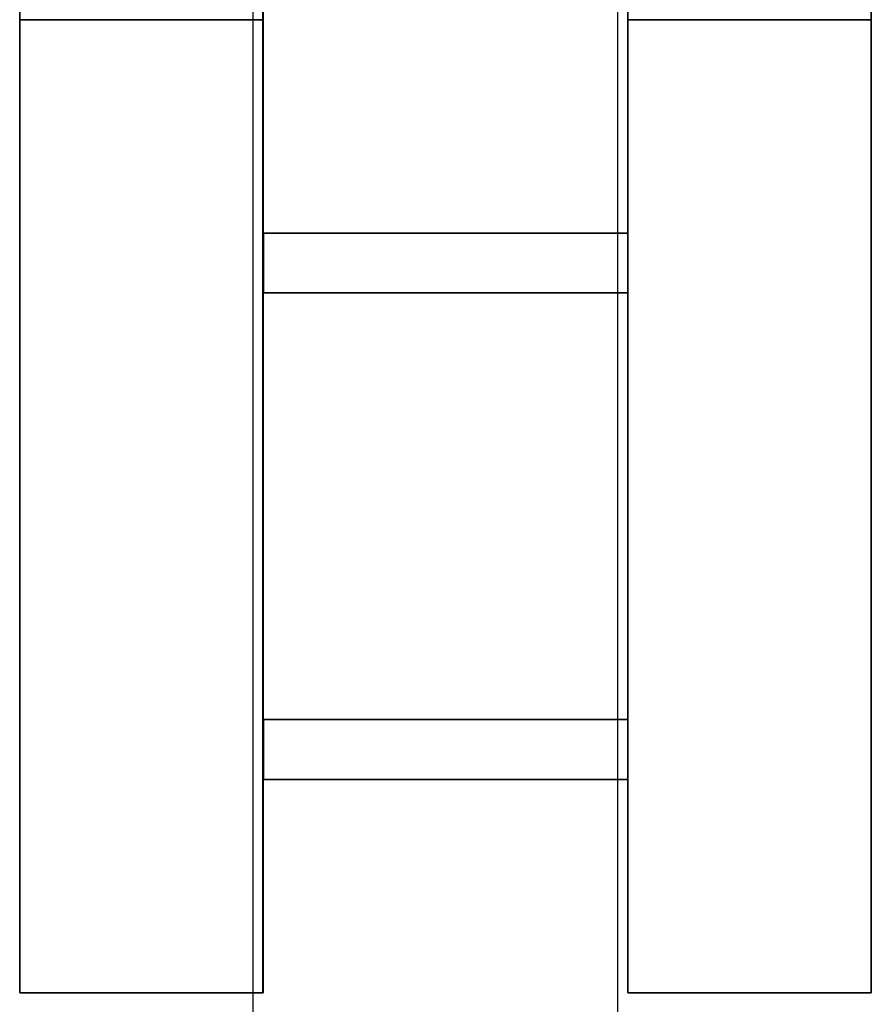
# Model space of a CAD drawing. Header units: millimetres. Extents: x -35 to 33166, y -35 to 31591.
# Tile 74 of 100: x -35 to 321, y 8140 to 8551. Entities that reach past the tile are written whole.
import ezdxf

# ---------------------------------------------------------------- set-up
doc = ezdxf.new("R2010")
doc.units = ezdxf.units.MM
doc.header["$LTSCALE"] = 25.4
doc.layers.get('0').update_dxf_attribs({"true_color": 0xffffff})
for name, color, linetype, true_color in [('end caps & lintels', 7, 'Continuous', 0xffa500), ('ICF - L1', 7, 'Continuous', 0xb4b464), ('ICF - L2', 7, 'Continuous', 0x64ff64)]:
    doc.layers.add(name, color=color, linetype=linetype, true_color=true_color)

# ---------------------------------------------------------------- blocks, each defined once
blk = doc.blocks.new('FF-WF20_HeadLintel_6in_#1')
for p, q in [((0, 152.4), (0, 0)), ((785, 152.4), (0, 152.4)), ((785, 152.4, 63), (0, 152.4, 63)), ((0, 152.4, 63), (0, 0, 63)), ((0, 152.4), (0, 152.4, 63)), ((785, 0), (785, 152.4)), ((785, 0, 63), (785, 152.4, 63)), ((785, 152.4), (785, 152.4, 63)), ((0, 0), (785, 0)), ((0, 0, 63), (785, 0, 63)), ((0, 0), (0, 0, 63)), ((785, 0), (785, 0, 63))]:
    blk.add_line(p, q)
blk = doc.blocks.new('FF-WF20_SillLintel_6in_#1')
for p, q in [((0, 152.4), (0, 0)), ((785, 152.4), (0, 152.4)), ((785, 152.4, 63), (0, 152.4, 63)), ((0, 152.4, 63), (0, 0, 63)), ((0, 152.4), (0, 152.4, 63)), ((785, 0), (785, 152.4)), ((785, 0, 63), (785, 152.4, 63)), ((785, 152.4), (785, 152.4, 63)), ((0, 0), (785, 0)), ((0, 0, 63), (785, 0, 63)), ((0, 0), (0, 0, 63)), ((785, 0), (785, 0, 63))]:
    blk.add_line(p, q)
blk = doc.blocks.new('GF-WG05_HeadLintel_6in_#3')
for p, q in [((0, 152.4), (0, 0)), ((1219.2, 152.4), (0, 152.4)), ((1219.2, 152.4, 63), (0, 152.4, 63)), ((0, 152.4, 63), (0, 0, 63)), ((0, 152.4), (0, 152.4, 63)), ((1219.2, 0), (1219.2, 152.4)), ((1219.2, 0, 63), (1219.2, 152.4, 63)), ((1219.2, 152.4), (1219.2, 152.4, 63)), ((0, 0), (1219.2, 0)), ((0, 0, 63), (1219.2, 0, 63)), ((0, 0), (0, 0, 63)), ((1219.2, 0), (1219.2, 0, 63))]:
    blk.add_line(p, q)
blk = doc.blocks.new('6XR35_96_S_Web')
for p, q in [((-76.07, -46.84, -12.5), (-76.07, 46.84, -12.5)), ((-76.07, 46.84, -12.5), (76.07, 46.84, -12.5)), ((76.07, 46.84, 12.5), (-76.07, 46.84, 12.5)), ((-76.07, 46.84, 12.5), (-76.07, -46.84, 12.5)), ((-76.07, 46.84, -12.5), (-76.07, 46.84, 12.5)), ((76.07, 46.84, -12.5), (76.07, -46.84, -12.5)), ((76.07, -46.84, 12.5), (76.07, 46.84, 12.5)), ((76.07, 46.84, 12.5), (76.07, 46.84, -12.5)), ((76.07, -46.84, -12.5), (-76.07, -46.84, -12.5)), ((-76.07, -46.84, 12.5), (76.07, -46.84, 12.5)), ((-76.07, -46.84, 12.5), (-76.07, -46.84, -12.5)), ((76.07, -46.84, -12.5), (76.07, -46.84, 12.5))]:
    blk.add_line(p, q)
blk = doc.blocks.new('Group#3597')
for p, q in [((-101.6, 1943.22, 182.3), (-101.6, 2438.4, 182.3)), ((-101.6, 2438.4, 182.3), (0, 2438.4, 182.3)), ((0, 2438.4, 457.2), (-101.6, 2438.4, 457.2)), ((-101.6, 0, 457.2), (-101.6, 2438.4, 457.2)), ((-101.6, 2438.4, 457.2), (-101.6, 2438.4, 182.3)), ((0, 2438.4, 182.3), (0, 1943.22, 182.3)), ((0, 0, 457.2), (0, 2438.4, 457.2)), ((0, 2438.4, 457.2), (0, 2438.4, 182.3))]:
    blk.add_line(p, q)
blk = doc.blocks.new('Group#3598')
for p, q in [((-355.6, 2438.4, 182.3), (-254, 2438.4, 182.3)), ((-355.6, 1943.22, 182.3), (-355.6, 2438.4, 182.3)), ((-254, 2438.4, 457.2), (-355.6, 2438.4, 457.2)), ((-355.6, 0, 457.2), (-355.6, 2438.4, 457.2)), ((-355.6, 2438.4, 457.2), (-355.6, 2438.4, 182.3)), ((-254, 2438.4, 182.3), (-254, 1943.22, 182.3)), ((-254, 0, 457.2), (-254, 2438.4, 457.2)), ((-254, 2438.4, 457.2), (-254, 2438.4, 182.3))]:
    blk.add_line(p, q)
blk = doc.blocks.new('6XR35_96_S_MSG#39')
for name in ['Group#3598', 'Group#3597']:
    blk.add_blockref(name, (0, 0))
at = {"extrusion": (9.72607e-16, 1, 1.15708e-14)}
for p in [(177.67, 358.96, 2336.8), (177.67, 358.96, 2133.6)]:
    blk.add_blockref('6XR35_96_S_Web', p, dxfattribs=at)
blk = doc.blocks.new('Group#4136')
for p, q in [((-101.6, 0, 98.33), (-101.6, 2438.4, 98.33)), ((-101.6, 2438.4, 98.33), (-101.6, 2438.4, 0)), ((-101.6, 2438.4, 0), (-101.6, 0, 0)), ((0, 2438.4, 0), (-101.6, 2438.4, 0)), ((0, 2438.4, 98.33), (-101.6, 2438.4, 98.33)), ((-101.6, 2438.4, 457.2), (-101.6, 0, 457.2)), ((-101.6, 2438.4, 457.2), (-101.6, 2438.4, 250.87)), ((-101.6, 2438.4, 250.87), (-101.6, 0, 250.87)), ((0, 2438.4, 250.87), (-101.6, 2438.4, 250.87)), ((0, 2438.4, 457.2), (-101.6, 2438.4, 457.2)), ((0, 2438.4, 0), (0, 0, 0)), ((0, 0, 98.33), (0, 2438.4, 98.33)), ((0, 2438.4, 98.33), (0, 2438.4, 0)), ((0, 2438.4, 250.87), (0, 0, 250.87)), ((0, 2438.4, 457.2), (0, 0, 457.2)), ((0, 2438.4, 457.2), (0, 2438.4, 250.87))]:
    blk.add_line(p, q)
blk = doc.blocks.new('Group#4137')
for p, q in [((-355.6, 0, 0), (-355.6, 2438.4, 0)), ((-355.6, 2438.4, 0), (-254, 2438.4, 0)), ((-355.6, 0, 457.2), (-355.6, 2438.4, 457.2)), ((-355.6, 2438.4, 457.2), (-355.6, 2438.4, 0)), ((-355.6, 2438.4, 457.2), (-254, 2438.4, 457.2)), ((-254, 2438.4, 98.33), (-254.04, 2438.4, 98.33)), ((-254.04, 2438.4, 98.33), (-254.04, 0, 98.33)), ((-254.04, 2438.4, 98.33), (-254.04, 2438.4, 250.87)), ((-254.04, 2438.4, 250.87), (-254.04, 0, 250.87)), ((-254.04, 2438.4, 250.87), (-254, 2438.4, 250.87)), ((-254, 0, 98.33), (-254, 2438.4, 98.33)), ((-254, 2438.4, 250.87), (-254, 0, 250.87)), ((-254, 2438.4, 0), (-254, 0, 0)), ((-254, 2438.4, 457.2), (-254, 0, 457.2)), ((-254, 2438.4, 250.87), (-254, 2438.4, 457.2)), ((-254, 2438.4, 0), (-254, 2438.4, 98.33))]:
    blk.add_line(p, q)
blk = doc.blocks.new('6XR35_96_S_MSG#48')
for name in ['Group#4137', 'Group#4136']:
    blk.add_blockref(name, (0, 0))
blk = doc.blocks.new('Group10365')
for p, q in [((-101.6, 406.4, 98.33), (-101.6, 0, 98.33)), ((-101.6, 406.4, 98.33), (-101.6, 406.4, 0)), ((-101.6, 406.4, 0), (-101.6, 0, 0)), ((0, 406.4, 0), (-101.6, 406.4, 0)), ((0, 406.4, 98.33), (-101.6, 406.4, 98.33)), ((-101.6, 406.4, 457.2), (-101.6, 0, 457.2)), ((-101.6, 406.4, 457.2), (-101.6, 406.4, 250.87)), ((-101.6, 406.4, 250.87), (-101.6, 0, 250.87)), ((0, 406.4, 250.87), (-101.6, 406.4, 250.87)), ((0, 406.4, 457.2), (-101.6, 406.4, 457.2)), ((0, 406.4, 0), (0, 0, 0)), ((0, 406.4, 98.33), (0, 0, 98.33)), ((0, 406.4, 98.33), (0, 406.4, 0)), ((0, 406.4, 250.87), (0, 0, 250.87)), ((0, 406.4, 457.2), (0, 0, 457.2)), ((0, 406.4, 457.2), (0, 406.4, 250.87)), ((-101.6, 0, 0), (-101.6, 0, 98.33)), ((0, 0, 0), (-101.6, 0, 0)), ((0, 0, 98.33), (-101.6, 0, 98.33)), ((-101.6, 0, 250.87), (-101.6, 0, 457.2)), ((0, 0, 250.87), (-101.6, 0, 250.87)), ((0, 0, 457.2), (-101.6, 0, 457.2)), ((0, 0, 0), (0, 0, 98.33)), ((0, 0, 250.87), (0, 0, 457.2))]:
    blk.add_line(p, q)
blk = doc.blocks.new('Group#4148')
for p, q in [((-355.6, 0, 0), (-355.6, 406.4, 0)), ((-355.6, 406.4, 0), (-254, 406.4, 0)), ((-355.6, 0, 457.2), (-355.6, 406.4, 457.2)), ((-355.6, 406.4, 457.2), (-355.6, 406.4, 0)), ((-355.6, 406.4, 457.2), (-254, 406.4, 457.2)), ((-254, 406.4, 98.33), (-254.04, 406.4, 98.33)), ((-254.04, 406.4, 98.33), (-254.04, 0, 98.33)), ((-254.04, 406.4, 98.33), (-254.04, 406.4, 250.87)), ((-254.04, 406.4, 250.87), (-254.04, 0, 250.87)), ((-254.04, 406.4, 250.87), (-254, 406.4, 250.87)), ((-254, 0, 98.33), (-254, 406.4, 98.33)), ((-254, 406.4, 250.87), (-254, 0, 250.87)), ((-254, 406.4, 0), (-254, 0, 0)), ((-254, 406.4, 457.2), (-254, 0, 457.2)), ((-254, 406.4, 250.87), (-254, 406.4, 457.2)), ((-254, 406.4, 0), (-254, 406.4, 98.33)), ((-355.6, 0, 0), (-254, 0, 0)), ((-355.6, 0, 457.2), (-254, 0, 457.2)), ((-355.6, 0, 457.2), (-355.6, 0, 0)), ((-254.04, 0, 98.33), (-254, 0, 98.33)), ((-254.04, 0, 250.87), (-254.04, 0, 98.33)), ((-254, 0, 250.87), (-254.04, 0, 250.87)), ((-254, 0, 0), (-254, 0, 98.33)), ((-254, 0, 250.87), (-254, 0, 457.2))]:
    blk.add_line(p, q)
blk = doc.blocks.new('Group#4149')
for p, q in [((-101.6, 317.3, 98.33), (-253.75, 317.3, 98.33)), ((-253.75, 317.3, 98.33), (-253.75, 292.3, 98.33)), ((-253.75, 317.3, 51), (-253.75, 317.3, 98.33)), ((-253.75, 317.3, 51), (-253.75, 292.3, 51)), ((-101.6, 317.3, 51), (-253.75, 317.3, 51)), ((-101.6, 292.3, 98.33), (-101.6, 317.3, 98.33)), ((-101.6, 317.3, 51), (-101.6, 292.3, 51)), ((-101.6, 317.3, 51), (-101.6, 317.3, 98.33)), ((-253.75, 292.3, 98.33), (-101.6, 292.3, 98.33)), ((-253.75, 292.3, 51), (-253.75, 292.3, 98.33)), ((-101.6, 292.3, 51), (-253.75, 292.3, 51)), ((-101.6, 292.3, 51), (-101.6, 292.3, 98.33))]:
    blk.add_line(p, q)
blk = doc.blocks.new('Group10369')
for p, q in [((-101.6, 114.1, 98.33), (-253.75, 114.1, 98.33)), ((-253.75, 114.1, 98.33), (-253.75, 89.1, 98.33)), ((-253.75, 114.1, 51), (-253.75, 114.1, 98.33)), ((-253.75, 114.1, 51), (-253.75, 89.1, 51)), ((-101.6, 114.1, 51), (-253.75, 114.1, 51)), ((-101.6, 89.1, 98.33), (-101.6, 114.1, 98.33)), ((-101.6, 114.1, 51), (-101.6, 89.1, 51)), ((-101.6, 114.1, 51), (-101.6, 114.1, 98.33)), ((-253.75, 89.1, 98.33), (-101.6, 89.1, 98.33)), ((-253.75, 89.1, 51), (-253.75, 89.1, 98.33)), ((-101.6, 89.1, 51), (-253.75, 89.1, 51)), ((-101.6, 89.1, 51), (-101.6, 89.1, 98.33))]:
    blk.add_line(p, q)
blk = doc.blocks.new('6XR35_96_S_CUT_16_0_MSG#2')
for name in ['Group#4148', 'Group10365', 'Group#4149', 'Group10369']:
    blk.add_blockref(name, (0, 0))
blk = doc.blocks.new('Group3573')
at = {"layer": 'ICF - L1', "extrusion": (0, 0, -1), "zscale": -1, "rotation": 180}
for name, p in [('6XR35_96_S_MSG#48', (-321.01, 10989.62, -3100.4)), ('6XR35_96_S_MSG#39', (-321.01, 10583.22, -2643.2)), ('6XR35_96_S_CUT_16_0_MSG#2', (-321.01, 8551.22, -3100.4))]:
    blk.add_blockref(name, p, dxfattribs=at)
blk = doc.blocks.new('Group10033')
for p, q in [((-101.6, 1887.22, 214.1), (-101.6, 2438.4, 214.1)), ((-101.6, 2438.4, 214.1), (0, 2438.4, 214.1)), ((-101.6, 0, 457.2), (-101.6, 2438.4, 457.2)), ((-101.6, 2438.4, 457.2), (-101.6, 2438.4, 214.1)), ((0, 2438.4, 457.2), (-101.6, 2438.4, 457.2)), ((0, 2438.4, 214.1), (0, 1887.22, 214.1)), ((0, 0, 457.2), (0, 2438.4, 457.2)), ((0, 2438.4, 457.2), (0, 2438.4, 214.1))]:
    blk.add_line(p, q)
blk = doc.blocks.new('Group#4820')
for p, q in [((-355.6, 2438.4, 214.1), (-254, 2438.4, 214.1)), ((-355.6, 1887.22, 214.1), (-355.6, 2438.4, 214.1)), ((-254, 2438.4, 457.2), (-355.6, 2438.4, 457.2)), ((-355.6, 0, 457.2), (-355.6, 2438.4, 457.2)), ((-355.6, 2438.4, 457.2), (-355.6, 2438.4, 214.1)), ((-254, 2438.4, 214.1), (-254, 1887.22, 214.1)), ((-254, 0, 457.2), (-254, 2438.4, 457.2)), ((-254, 2438.4, 457.2), (-254, 2438.4, 214.1))]:
    blk.add_line(p, q)
blk = doc.blocks.new('6XR35_96_S#1_MSG#37')
for name in ['Group#4820', 'Group10033']:
    blk.add_blockref(name, (0, 0))
at = {"extrusion": (9.72607e-16, 1, 1.15708e-14)}
for p in [(177.67, 358.96, 2336.8), (177.67, 358.96, 2133.6)]:
    blk.add_blockref('6XR35_96_S_Web', p, dxfattribs=at)
blk = doc.blocks.new('Group9483')
for p, q in [((0, 2438.4, 235.2), (-101.6, 2438.4, 235.2)), ((-101.6, 2438.4, 235.2), (-101.6, 2293.62, 235.2)), ((-101.6, 0, 0), (-101.6, 2438.4, 0)), ((0, 2438.4, 0), (-101.6, 2438.4, 0)), ((-101.6, 2438.4, 235.2), (-101.6, 2438.4, 0)), ((0, 2293.62, 235.2), (0, 2438.4, 235.2)), ((0, 0, 0), (0, 2438.4, 0)), ((0, 2438.4, 235.2), (0, 2438.4, 0))]:
    blk.add_line(p, q)
blk = doc.blocks.new('Group9484')
for p, q in [((-254, 2438.4, 235.2), (-355.6, 2438.4, 235.2)), ((-355.6, 2438.4, 235.2), (-355.6, 2293.62, 235.2)), ((-355.6, 0, 0), (-355.6, 2438.4, 0)), ((-254, 2438.4, 0), (-355.6, 2438.4, 0)), ((-355.6, 2438.4, 235.2), (-355.6, 2438.4, 0)), ((-254, 2293.62, 235.2), (-254, 2438.4, 235.2)), ((-254, 0, 0), (-254, 2438.4, 0)), ((-254, 2438.4, 235.2), (-254, 2438.4, 0))]:
    blk.add_line(p, q)
blk = doc.blocks.new('6XR35_96_S#1_MSG#14')
for name in ['Group9484', 'Group9483']:
    blk.add_blockref(name, (0, 0))
blk = doc.blocks.new('Group9486')
for p, q in [((-101.6, 406.4, 235.2), (-101.6, 0, 235.2)), ((0, 406.4, 235.2), (-101.6, 406.4, 235.2)), ((-101.6, 406.4, 0), (-101.6, 406.4, 235.2)), ((-101.6, 406.4, 0), (-101.6, 0, 0)), ((0, 406.4, 0), (-101.6, 406.4, 0)), ((0, 0, 235.2), (0, 406.4, 235.2)), ((0, 406.4, 0), (0, 0, 0)), ((0, 406.4, 0), (0, 406.4, 235.2)), ((-101.6, 0, 235.2), (0, 0, 235.2)), ((-101.6, 0, 0), (-101.6, 0, 235.2)), ((0, 0, 0), (-101.6, 0, 0)), ((0, 0, 0), (0, 0, 235.2))]:
    blk.add_line(p, q)
blk = doc.blocks.new('Group9487')
for p, q in [((-355.6, 406.4, 235.2), (-355.6, 0, 235.2)), ((-254, 406.4, 235.2), (-355.6, 406.4, 235.2)), ((-355.6, 406.4, 0), (-355.6, 406.4, 235.2)), ((-355.6, 406.4, 0), (-355.6, 0, 0)), ((-254, 406.4, 0), (-355.6, 406.4, 0)), ((-254, 0, 235.2), (-254, 406.4, 235.2)), ((-254, 406.4, 0), (-254, 0, 0)), ((-254, 406.4, 0), (-254, 406.4, 235.2)), ((-355.6, 0, 235.2), (-254, 0, 235.2)), ((-355.6, 0, 0), (-355.6, 0, 235.2)), ((-254, 0, 0), (-355.6, 0, 0)), ((-254, 0, 0), (-254, 0, 235.2))]:
    blk.add_line(p, q)
blk = doc.blocks.new('Group9488')
for p, q in [((-101.6, 317.3, 51), (-253.75, 317.3, 51)), ((-253.75, 317.3, 51), (-253.75, 317.3, 144.68)), ((-253.75, 317.3, 144.68), (-101.6, 317.3, 144.68)), ((-253.75, 292.3, 51), (-253.75, 317.3, 51)), ((-253.75, 317.3, 144.68), (-253.75, 292.3, 144.68)), ((-101.6, 317.3, 144.68), (-101.6, 317.3, 51)), ((-101.6, 317.3, 51), (-101.6, 292.3, 51)), ((-101.6, 292.3, 144.68), (-101.6, 317.3, 144.68)), ((-101.6, 292.3, 144.68), (-253.75, 292.3, 144.68)), ((-253.75, 292.3, 144.68), (-253.75, 292.3, 51)), ((-253.75, 292.3, 51), (-101.6, 292.3, 51)), ((-101.6, 292.3, 51), (-101.6, 292.3, 144.68))]:
    blk.add_line(p, q)
blk = doc.blocks.new('Group9489')
for p, q in [((-101.6, 114.1, 51), (-253.75, 114.1, 51)), ((-253.75, 114.1, 51), (-253.75, 114.1, 144.68)), ((-253.75, 114.1, 144.68), (-101.6, 114.1, 144.68)), ((-253.75, 89.1, 51), (-253.75, 114.1, 51)), ((-253.75, 114.1, 144.68), (-253.75, 89.1, 144.68)), ((-101.6, 114.1, 144.68), (-101.6, 114.1, 51)), ((-101.6, 114.1, 51), (-101.6, 89.1, 51)), ((-101.6, 89.1, 144.68), (-101.6, 114.1, 144.68)), ((-101.6, 89.1, 144.68), (-253.75, 89.1, 144.68)), ((-253.75, 89.1, 144.68), (-253.75, 89.1, 51)), ((-253.75, 89.1, 51), (-101.6, 89.1, 51)), ((-101.6, 89.1, 51), (-101.6, 89.1, 144.68))]:
    blk.add_line(p, q)
blk = doc.blocks.new('6XR35_96_S#1_CUT_16_0_MSG#1')
for name in ['Group9487', 'Group9486', 'Group9488', 'Group9489']:
    blk.add_blockref(name, (0, 0))
blk = doc.blocks.new('Group431')
for p, q in [((0, 2438.4), (-101.6, 2438.4)), ((-101.6, 2438.4), (-101.6, 2438.4, 457.2)), ((-101.6, 2438.4, 457.2), (0, 2438.4, 457.2)), ((-101.6, 2438.4, 457.2), (-101.6, 0, 457.2)), ((-101.6, 2438.4), (-101.6, 0)), ((0, 0), (0, 2438.4)), ((0, 2438.4), (0, 2438.4, 457.2)), ((0, 2438.4, 457.2), (0, 0, 457.2))]:
    blk.add_line(p, q)
blk = doc.blocks.new('Group432')
for p, q in [((-355.6, 0, 457.2), (-355.6, 2438.4, 457.2)), ((-355.6, 2438.4, 457.2), (-355.6, 2438.4)), ((-355.6, 2438.4), (-355.6, 0)), ((-355.6, 2438.4, 457.2), (-254, 2438.4, 457.2)), ((-254, 2438.4), (-355.6, 2438.4)), ((-254, 2438.4, 457.2), (-254, 2438.4)), ((-254, 0, 457.2), (-254, 2438.4, 457.2)), ((-254, 0), (-254, 2438.4))]:
    blk.add_line(p, q)
blk = doc.blocks.new('6XR35_96_S#1')
for name in ['Group432', 'Group431']:
    blk.add_blockref(name, (0, 0))
at = {"extrusion": (9.72607e-16, 1, -1.15708e-14)}
for p in [(177.67, 97.84, 2336.8), (177.67, 97.84, 2133.6)]:
    blk.add_blockref('6XR35_96_S_Web', p, dxfattribs=at)
at = {"extrusion": (9.72607e-16, 1, 1.15708e-14)}
for p in [(177.67, 358.96, 2336.8), (177.67, 358.96, 2133.6)]:
    blk.add_blockref('6XR35_96_S_Web', p, dxfattribs=at)
blk = doc.blocks.new('Group8151')
for p, q in [((0, 406.4, 457.2), (-101.6, 406.4, 457.2)), ((-101.6, 406.4, 457.2), (-101.6, 0, 457.2)), ((-101.6, 406.4), (-101.6, 0)), ((-101.6, 406.4, 457.2), (-101.6, 406.4)), ((-101.6, 406.4), (0, 406.4)), ((0, 0), (0, 406.4)), ((0, 406.4), (0, 406.4, 457.2)), ((0, 406.4, 457.2), (0, 0, 457.2)), ((-101.6, 0), (0, 0)), ((0, 0, 457.2), (-101.6, 0, 457.2)), ((0, 0, 457.2), (0, 0)), ((-101.6, 0, 457.2), (-101.6, 0))]:
    blk.add_line(p, q)
blk = doc.blocks.new('Group#1319')
for p, q in [((-355.6, 0, 457.2), (-355.6, 406.4, 457.2)), ((-355.6, 406.4, 457.2), (-355.6, 406.4)), ((-355.6, 406.4), (-355.6, 0)), ((-254, 406.4, 457.2), (-355.6, 406.4, 457.2)), ((-355.6, 406.4), (-254, 406.4)), ((-254, 0, 457.2), (-254, 406.4, 457.2)), ((-254, 0), (-254, 406.4)), ((-254, 406.4), (-254, 406.4, 457.2)), ((-355.6, 0), (-355.6, 0, 457.2)), ((-254, 0, 457.2), (-355.6, 0, 457.2)), ((-355.6, 0), (-254, 0)), ((-254, 0), (-254, 0, 457.2))]:
    blk.add_line(p, q)
blk = doc.blocks.new('Group#1321')
for p, q in [((-101.6, 317.3, 51), (-253.75, 317.3, 51)), ((-253.75, 317.3, 51), (-253.75, 317.3, 144.68)), ((-253.75, 317.3, 144.68), (-101.6, 317.3, 144.68)), ((-253.75, 292.3, 51), (-253.75, 317.3, 51)), ((-253.75, 317.3, 144.68), (-253.75, 292.3, 144.68)), ((-101.6, 317.3, 144.68), (-101.6, 317.3, 51)), ((-101.6, 317.3, 51), (-101.6, 292.3, 51)), ((-101.6, 292.3, 144.68), (-101.6, 317.3, 144.68)), ((-101.6, 292.3, 144.68), (-253.75, 292.3, 144.68)), ((-253.75, 292.3, 144.68), (-253.75, 292.3, 51)), ((-253.75, 292.3, 51), (-101.6, 292.3, 51)), ((-101.6, 292.3, 51), (-101.6, 292.3, 144.68))]:
    blk.add_line(p, q)
blk = doc.blocks.new('Group8154')
for p, q in [((-101.6, 317.3, 312.12), (-253.75, 317.3, 312.12)), ((-253.75, 317.3, 312.12), (-253.75, 317.3, 405.8)), ((-253.75, 317.3, 405.8), (-101.6, 317.3, 405.8)), ((-253.75, 292.3, 312.12), (-253.75, 317.3, 312.12)), ((-253.75, 317.3, 405.8), (-253.75, 292.3, 405.8)), ((-101.6, 317.3, 405.8), (-101.6, 317.3, 312.12)), ((-101.6, 317.3, 312.12), (-101.6, 292.3, 312.12)), ((-101.6, 292.3, 405.8), (-101.6, 317.3, 405.8)), ((-101.6, 292.3, 405.8), (-253.75, 292.3, 405.8)), ((-253.75, 292.3, 405.8), (-253.75, 292.3, 312.12)), ((-253.75, 292.3, 312.12), (-101.6, 292.3, 312.12)), ((-101.6, 292.3, 312.12), (-101.6, 292.3, 405.8))]:
    blk.add_line(p, q)
blk = doc.blocks.new('Group#1322')
for p, q in [((-101.6, 114.1, 51), (-253.75, 114.1, 51)), ((-253.75, 114.1, 51), (-253.75, 114.1, 144.68)), ((-253.75, 114.1, 144.68), (-101.6, 114.1, 144.68)), ((-253.75, 89.1, 51), (-253.75, 114.1, 51)), ((-253.75, 114.1, 144.68), (-253.75, 89.1, 144.68)), ((-101.6, 114.1, 144.68), (-101.6, 114.1, 51)), ((-101.6, 114.1, 51), (-101.6, 89.1, 51)), ((-101.6, 89.1, 144.68), (-101.6, 114.1, 144.68)), ((-101.6, 89.1, 144.68), (-253.75, 89.1, 144.68)), ((-253.75, 89.1, 144.68), (-253.75, 89.1, 51)), ((-253.75, 89.1, 51), (-101.6, 89.1, 51)), ((-101.6, 89.1, 51), (-101.6, 89.1, 144.68))]:
    blk.add_line(p, q)
blk = doc.blocks.new('Group#1323')
for p, q in [((-101.6, 114.1, 312.12), (-253.75, 114.1, 312.12)), ((-253.75, 114.1, 312.12), (-253.75, 114.1, 405.8)), ((-253.75, 114.1, 405.8), (-101.6, 114.1, 405.8)), ((-253.75, 89.1, 312.12), (-253.75, 114.1, 312.12)), ((-253.75, 114.1, 405.8), (-253.75, 89.1, 405.8)), ((-101.6, 114.1, 405.8), (-101.6, 114.1, 312.12)), ((-101.6, 114.1, 312.12), (-101.6, 89.1, 312.12)), ((-101.6, 89.1, 405.8), (-101.6, 114.1, 405.8)), ((-101.6, 89.1, 405.8), (-253.75, 89.1, 405.8)), ((-253.75, 89.1, 405.8), (-253.75, 89.1, 312.12)), ((-253.75, 89.1, 312.12), (-101.6, 89.1, 312.12)), ((-101.6, 89.1, 312.12), (-101.6, 89.1, 405.8))]:
    blk.add_line(p, q)
blk = doc.blocks.new('6XR35_96_S#1_CUT_16_0')
for name in ['Group#1319', 'Group8151', 'Group#1321', 'Group8154', 'Group#1322', 'Group#1323']:
    blk.add_blockref(name, (0, 0))
blk = doc.blocks.new('Group#4909')
for p, q in [((-101.6, 2438.4, 124.2), (-101.6, 0, 124.2)), ((0, 2438.4, 124.2), (-101.6, 2438.4, 124.2)), ((-101.6, 2438.4, 0), (-101.6, 2438.4, 124.2)), ((-101.6, 2438.4, 0), (-101.6, 0, 0)), ((0, 2438.4, 0), (-101.6, 2438.4, 0)), ((0, 0, 124.2), (0, 2438.4, 124.2)), ((0, 2438.4, 0), (0, 0, 0)), ((0, 2438.4, 0), (0, 2438.4, 124.2))]:
    blk.add_line(p, q)
blk = doc.blocks.new('Group#4910')
for p, q in [((-355.6, 2438.4, 124.2), (-355.6, 0, 124.2)), ((-254, 2438.4, 124.2), (-355.6, 2438.4, 124.2)), ((-355.6, 2438.4, 0), (-355.6, 2438.4, 124.2)), ((-355.6, 2438.4, 0), (-355.6, 0, 0)), ((-254, 2438.4, 0), (-355.6, 2438.4, 0)), ((-254, 0, 124.2), (-254, 2438.4, 124.2)), ((-254, 2438.4, 0), (-254, 0, 0)), ((-254, 2438.4, 0), (-254, 2438.4, 124.2))]:
    blk.add_line(p, q)
blk = doc.blocks.new('Group#4911')
for p, q in [((-76.07, 26.36, 12.5), (76.07, 26.36, 12.5)), ((76.07, 26.36, -12.5), (-76.07, 26.36, -12.5)), ((-76.07, 26.36, -12.5), (-76.07, 26.36, 12.5)), ((-76.07, -46.84, -12.5), (-76.07, 26.36, -12.5)), ((-76.07, -46.84, 12.5), (-76.07, 26.36, 12.5)), ((76.07, 26.36, 12.5), (76.07, 26.36, -12.5)), ((76.07, -46.84, -12.5), (76.07, 26.36, -12.5)), ((76.07, -46.84, 12.5), (76.07, 26.36, 12.5)), ((-76.07, -46.84, -12.5), (76.07, -46.84, -12.5)), ((76.07, -46.84, 12.5), (-76.07, -46.84, 12.5)), ((-76.07, -46.84, 12.5), (-76.07, -46.84, -12.5)), ((76.07, -46.84, 12.5), (76.07, -46.84, -12.5))]:
    blk.add_line(p, q)
blk = doc.blocks.new('Group#4912')
for p, q in [((-76.07, 26.36, 12.5), (76.07, 26.36, 12.5)), ((76.07, 26.36, -12.5), (-76.07, 26.36, -12.5)), ((-76.07, 26.36, -12.5), (-76.07, 26.36, 12.5)), ((-76.07, -46.84, -12.5), (-76.07, 26.36, -12.5)), ((-76.07, -46.84, 12.5), (-76.07, 26.36, 12.5)), ((76.07, 26.36, 12.5), (76.07, 26.36, -12.5)), ((76.07, -46.84, -12.5), (76.07, 26.36, -12.5)), ((76.07, -46.84, 12.5), (76.07, 26.36, 12.5)), ((-76.07, -46.84, -12.5), (76.07, -46.84, -12.5)), ((76.07, -46.84, 12.5), (-76.07, -46.84, 12.5)), ((-76.07, -46.84, 12.5), (-76.07, -46.84, -12.5)), ((76.07, -46.84, 12.5), (76.07, -46.84, -12.5))]:
    blk.add_line(p, q)
blk = doc.blocks.new('6XR35_96_S#1_MSG#50')
for name in ['Group#4910', 'Group#4909']:
    blk.add_blockref(name, (0, 0))
at = {"extrusion": (9.72607e-16, 1, -1.15708e-14)}
for name, p in [('Group#4911', (177.67, 97.84, 2336.8)), ('Group#4912', (177.67, 97.84, 2133.6))]:
    blk.add_blockref(name, p, dxfattribs=at)
blk = doc.blocks.new('Group3664')
at = {"layer": 'ICF - L2', "extrusion": (0, 0, -1), "zscale": -1, "rotation": 180}
for name, p in [('6XR35_96_S#1_MSG#14', (-321.01, 10989.62, -4014.8)), ('6XR35_96_S#1_MSG#37', (-321.01, 10583.22, -5386.4)), ('6XR35_96_S#1', (-321.01, 10583.22, -3557.6)), ('6XR35_96_S#1_MSG#50', (-321.01, 10583.22, -6300.8)), ('6XR35_96_S#1_CUT_16_0_MSG#1', (-321.01, 8551.22, -4014.8)), ('6XR35_96_S#1_CUT_16_0', (-321.01, 8551.22, -5843.6))]:
    blk.add_blockref(name, p, dxfattribs=at)

msp = doc.modelspace()

# ---------------------------------------------------------------- block references
for name in ['Group3573', 'Group3664']:
    msp.add_blockref(name, (0, 0))
at = {"layer": 'end caps & lintels', "rotation": 270}
for name, p in [('FF-WF20_HeadLintel_6in_#1', (62.8, 8746, 5600)), ('FF-WF20_SillLintel_6in_#1', (62.8, 8746, 4187)), ('GF-WG05_HeadLintel_6in_#3', (62.8, 8690, 2825))]:
    msp.add_blockref(name, p, dxfattribs=at)

doc.saveas('drawing.dxf')
